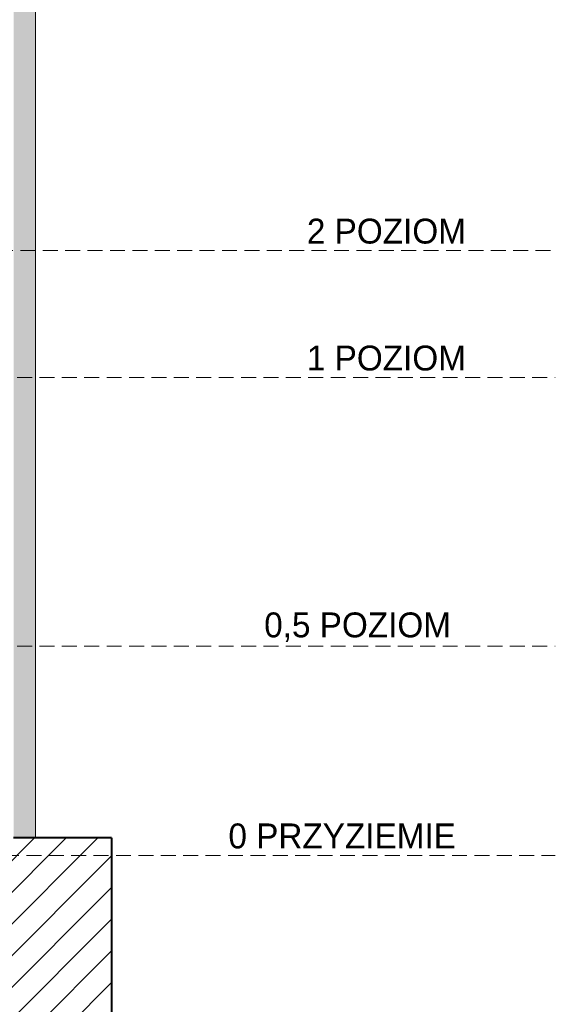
# Model space of a CAD drawing. Header units: millimetres. Extents: x 16408 to 141596, y -21057 to 26364.
# Tile 67 of 115: x 34637 to 38941, y -1200 to 6712. Entities that reach past the tile are written whole.
import ezdxf

# ---------------------------------------------------------------- set-up
doc = ezdxf.new("R2010")
doc.units = ezdxf.units.MM
doc.header["$MEASUREMENT"] = 0
doc.linetypes.add('Przerywana gęsta', pattern=[180, 120, -60])
doc.linetypes.add('Wipeout_Contour', pattern=[1000, 0, -1000])
for name, color, linetype, lineweight in [('0_Nr_pióra__1', 7, 'Continuous', 13), ('0_Nr_pióra__7', 7, 'Continuous', 20), ('inw_schody zewnętrzne_Nr_pióra__1', 7, 'Continuous', 13), ('inw_schody zewnętrzne_Nr_pióra__27', 7, 'Continuous', 40), ('inw_schody zewnętrzne_Nr_pióra__87', 7, 'Continuous', 13)]:
    doc.layers.add(name, color=color, linetype=linetype, lineweight=lineweight)
doc.layers.add('0_Nr_pióra__102', color=7, linetype='Continuous', lineweight=5, true_color=0xcccccc)
doc.layers.add('inw_ściany zewnętrzne_Nr_pióra__61', color=7, linetype='Continuous', lineweight=13, true_color=0x6a6a6a)
doc.layers.add('inw_schody zewnętrzne', color=7, linetype='Continuous')
doc.styles.add('STYL_AUTOMATYCZNY_2', font='txt')

msp = doc.modelspace()

# ---------------------------------------------------------------- hatches: boundary and pattern name
at = {"layer": '0_Nr_pióra__102', "linetype": 'Continuous', "lineweight": 5, "true_color": 0xcccccc}
h = msp.add_hatch(dxfattribs=at)
h.set_pattern_fill('Cegła___wiązanie_pospoli_05', color=254, style=0, pattern_type=2)
h.set_pattern_definition([(0, (34726.96, 14441.43), (0, 67), []), (90, (34726.96, 14441.43), (-201, 0), [67, -67]), (90, (34827.46, 14508.43), (-201, 0), [67, -201, 67, -67]), (90, (34777.21, 14642.43), (-100.5, 0), [67, -335])])
h.paths.add_polyline_path([(34588.9, 3836.4), (34588.9, 136.4), (34760.7, 136.4), (34760.7, 3836.4), (34763.5, 3836.4), (34763.5, 4856.4), (34763.5, 7736.4), (34763.5, 10706.4), (34763.5, 13416.4), (34763.5, 15466.4), (34759.3, 15466.4), (34745.2, 15466.4), (34708.7, 15466.4), (34703.1, 15466.4), (34659.7, 15466.4), (34606.3, 15466.4), (34599.9, 15466.4), (34590, 15466.4), (34590, 13416.4), (34590, 10706.4), (34590, 7736.4), (34590, 4856.4), (34590, 3836.4)])

# ---------------------------------------------------------------- linework, layer by layer
at = {"layer": 'inw_schody zewnętrzne_Nr_pióra__87', "color": 7, "linetype": 'Continuous', "lineweight": 13}
msp.add_line((34763.5, 4856.4), (34763.5, 7736.4), dxfattribs=at)
at = {"layer": 'inw_ściany zewnętrzne_Nr_pióra__61', "color": 251, "linetype": 'Przerywana gęsta', "lineweight": 13, "true_color": 0x6a6a6a, "flags": 128}
msp.add_lwpolyline([(29603.5, 4856.4), (38941.5, 4856.4)], dxfattribs=at)

# ---------------------------------------------------------------- texts
at = {"layer": '0_Nr_pióra__1', "color": 7, "linetype": 'Continuous', "lineweight": 13, "insert": (37352.8, 1711.2), "char_height": 200, "attachment_point": 8, "style": 'STYL_AUTOMATYCZNY_2'}
msp.add_mtext('\\A1;{\\pqc;\\fCentury Gothic|b0|i0|c238|p34;0,5\\fCentury Gothic|b0|i0|c238|p34; POZIOM}', dxfattribs=at)
at = {"layer": '0_Nr_pióra__7', "color": 7, "linetype": 'Continuous', "lineweight": 20, "char_height": 200, "attachment_point": 8, "style": 'STYL_AUTOMATYCZNY_2'}
for s, insert in [('\\A1;{\\pqc;\\fCentury Gothic|b0|i0|c238|p34;2\\fCentury Gothic|b0|i0|c238|p34; POZIOM}', (37584.3, 4909.9)), ('\\A1;{\\pqc;\\fCentury Gothic|b0|i0|c238|p34;1 POZIOM}', (37584.3, 3889.9)), ('\\A1;{\\pqc;\\fCentury Gothic|b0|i0|c238|p34;0\\fCentury Gothic|b0|i0|c238|p34; P\\fCentury Gothic|b0|i0|c238|p34;RZYZIEMIE}', (37228.6, 49.9))]:
    msp.add_mtext(s, dxfattribs=dict(at, insert=insert))

# ---------------------------------------------------------------- next in the draw order: wipeouts: each hides what was drawn before it
at = {"color": 254, "linetype": 'Wipeout_Contour', "lineweight": 0, "ltscale": 139474.346359}
msp.add_wipeout([(34760.7, 3836.4), (34760.7, 136.4), (34765.2, 136.4), (34765.2, 3836.4)], dxfattribs=at).dxf.layer = 'inw_schody zewnętrzne'

# ---------------------------------------------------------------- next in the draw order: linework, layer by layer
at = {"layer": 'inw_schody zewnętrzne_Nr_pióra__87', "color": 7, "linetype": 'Continuous', "lineweight": 13}
for q in [(34763.5, 4856.4), (34765.2, 3836.4)]:
    msp.add_line((34763.5, 3836.4), q, dxfattribs=at)
at = {"layer": 'inw_ściany zewnętrzne_Nr_pióra__61', "color": 251, "linetype": 'Przerywana gęsta', "lineweight": 13, "true_color": 0x6a6a6a, "flags": 128}
for points in [[(31196.4, 3836.4), (38941.5, 3836.4)], [(31196.4, 1676.4), (38941.5, 1676.4)]]:
    msp.add_lwpolyline(points, dxfattribs=at)

# ---------------------------------------------------------------- next in the draw order: wipeouts: each hides what was drawn before it
at = {"color": 254, "linetype": 'Wipeout_Contour', "lineweight": 0, "ltscale": 227356.527665}
msp.add_wipeout([(32531.8, -2863.6), (28390.9, -2863.6), (28390.9, -6373.6), (32595.9, -6373.6), (35375.9, -6373.6), (35375.9, 136.4), (32531.8, 136.4)], dxfattribs=at).dxf.layer = 'inw_schody zewnętrzne'

# ---------------------------------------------------------------- next in the draw order: hatches: boundary and pattern name
at = {"layer": 'inw_schody zewnętrzne_Nr_pióra__1', "linetype": 'Continuous', "lineweight": 13}
h = msp.add_hatch(dxfattribs=at)
h.set_pattern_fill('Bloczki_ceramiczne_0001', style=0, pattern_type=2)
h.set_pattern_definition([(45, (0, 0), (-127.2792, 127.2792), [])])
h.paths.add_polyline_path([(32531.8, -2863.6), (28390.9, -2863.6), (28390.9, -6373.6), (32595.9, -6373.6), (35375.9, -6373.6), (35375.9, 136.4), (32531.8, 136.4)])

# ---------------------------------------------------------------- next in the draw order: linework, layer by layer
at = {"layer": 'inw_schody zewnętrzne_Nr_pióra__27', "color": 7, "linetype": 'Continuous', "lineweight": 40}
for q in [(34588.9, 136.4), (35375.9, -6373.6)]:
    msp.add_line((35375.9, 136.4), q, dxfattribs=at)
at = {"layer": 'inw_schody zewnętrzne_Nr_pióra__87', "color": 7, "linetype": 'Continuous', "lineweight": 13}
msp.add_line((34765.2, 136.4), (34765.2, 3836.4), dxfattribs=at)
at = {"layer": 'inw_ściany zewnętrzne_Nr_pióra__61', "color": 251, "linetype": 'Przerywana gęsta', "lineweight": 13, "true_color": 0x6a6a6a, "flags": 128}
msp.add_lwpolyline([(32531.8, -3.6), (38941.5, -3.6)], dxfattribs=at)

doc.saveas('drawing.dxf')
